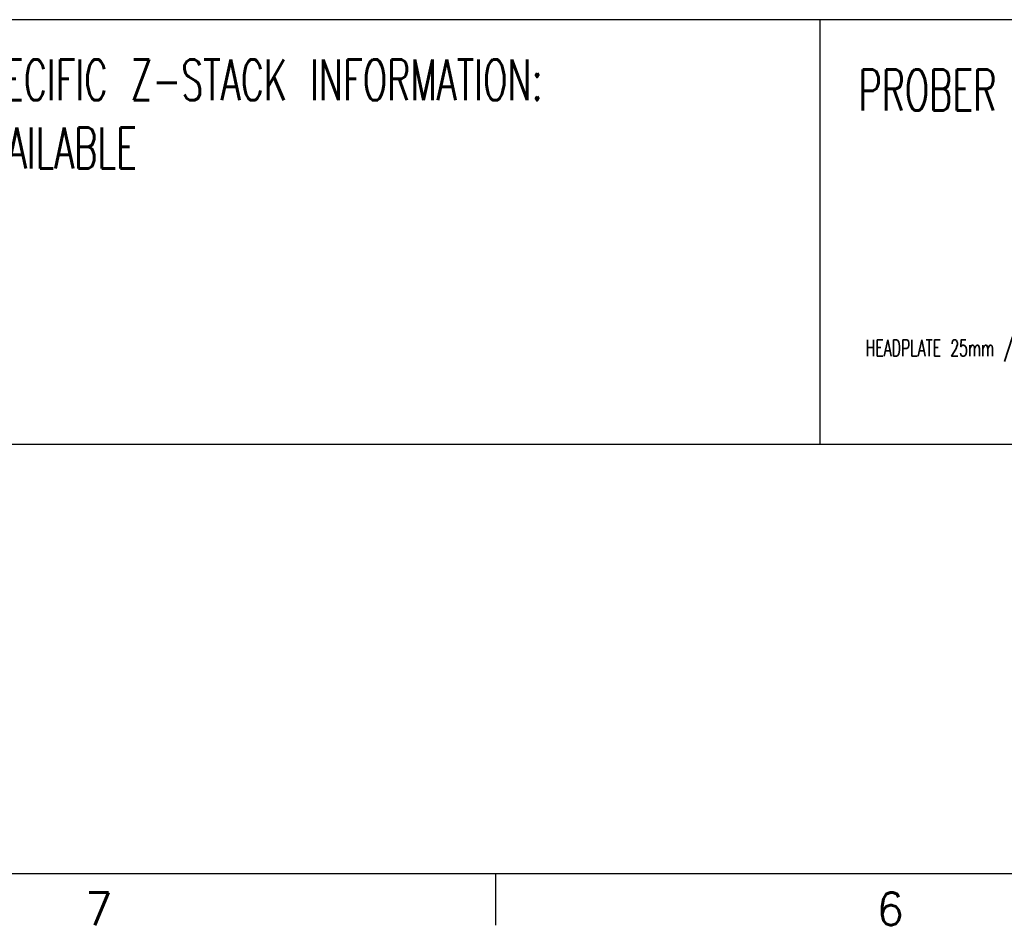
# Model space of a CAD drawing. Extents: x -1809 to 6113, y -4129 to 1471.
# Tile 2 of 197: x -379 to 826, y -4129 to -3020. Entities that reach past the tile are written whole.
import ezdxf

# ---------------------------------------------------------------- set-up
doc = ezdxf.new("R2010")
doc.units = 0
doc.layers.add('1', color=7, linetype='CONTINUOUS')
doc.styles.add('CONVERTER_1', font='txt.shx', dxfattribs={"width": 0.63})
doc.styles.add('CONVERTER_11', font='txt.shx', dxfattribs={"width": 0.97875})

# ---------------------------------------------------------------- blocks, each defined once
blk = doc.blocks.new('TEL', base_point=(780.314, -3426.795))
at = {"layer": '1', "color": 1, "style": 'CONVERTER_1', "width": 0.63}
blk.add_text('HEADPLATE 25mm / 40mm THICK', height=20, dxfattribs=at).set_placement((656.314, -3431.795))
blk = doc.blocks.new('ATA1_S', base_point=(-217.38, -490.95))
at = {"layer": '1', "color": 7, "linetype": 'CONTINUOUS'}
blk.add_line((-217.38, -490.95), (562.18, -490.95), dxfattribs=at)
at = {"layer": '1', "color": 1, "linetype": 'CONTINUOUS'}
blk.add_line((-22.49, -490.95), (-22.49, -497.3), dxfattribs=at)
at = {"layer": '1', "color": 7, "char_height": 4, "attachment_point": 8, "style": 'CONVERTER_11'}
for s, insert in [('7', (-71.05, -497.3)), ('6', (25.85, -497.3))]:
    blk.add_mtext(s, dxfattribs=dict(at, insert=insert))
blk = doc.blocks.new('TEXT__1075', base_point=(-2000, -2800))
at = {"layer": '1', "color": 1, "linetype": 'CONTINUOUS'}
for p, q in [((4500, -3020), (-700, -3020)), ((5800, -3020), (600, -3020))]:
    blk.add_line(p, q, dxfattribs=at)
at = {"layer": '1', "color": 7, "linetype": 'CONTINUOUS'}
for p, q in [((600, -3020), (600, -3540)), ((600, -3540), (-700, -3540)), ((2500, -3540), (600, -3540))]:
    blk.add_line(p, q, dxfattribs=at)
at = {"layer": '1', "color": 7, "style": 'CONVERTER_1', "width": 0.63}
blk.add_text('PROBER SPECIFIC Z-STACK INFORMATION:', height=50, dxfattribs=at).set_placement((647.6, -3131))
at = {"layer": '1', "color": 7, "insert": (-652.4, -3202), "char_height": 50, "attachment_point": 7, "style": 'CONVERTER_1'}
blk.add_mtext('PROBER SPECIFIC Z-STACK INFORMATION:\\PNOT YET AVAILABLE', dxfattribs=at)

msp = doc.modelspace()

# ---------------------------------------------------------------- block references
at = {"layer": '1', "xscale": 10, "yscale": 10, "zscale": 10}
msp.add_blockref('ATA1_S', (-1745.9, -4065), dxfattribs=at)
at = {"layer": '1'}
for name, p in [('TEXT__1075', (-2000, -2800)), ('TEL', (780.3, -3426.8))]:
    msp.add_blockref(name, p, dxfattribs=at)

doc.saveas('drawing.dxf')
